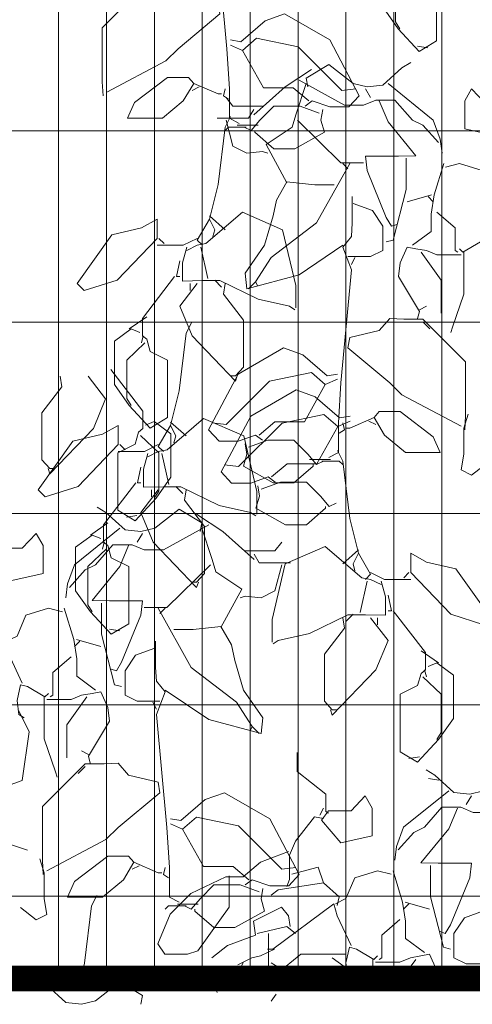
# Model space of a CAD drawing. Header units: millimetres. Extents: x 14400 to 93787, y -21104 to 39413.
# Tile 120 of 256: x 24893 to 24946, y 9744 to 9859. Entities that reach past the tile are written whole.
import ezdxf

# ---------------------------------------------------------------- set-up
doc = ezdxf.new("R2010")
doc.units = ezdxf.units.MM
doc.linetypes.add('HIDDEN', pattern=[9.525, 6.35, -3.175])
for name, color, linetype, lineweight in [('!MODUS_OPIS', 3, 'Continuous', 13), ('__MODUS_ŚCIANY', 2, 'Continuous', 35), ('_MODUS - zielen', 66, 'Continuous', 9), ('Hatch', 4, 'Continuous', 5)]:
    doc.layers.add(name, color=color, linetype=linetype, lineweight=lineweight)

msp = doc.modelspace()

# ---------------------------------------------------------------- hatches: boundary and pattern name
at = {"layer": 'Hatch', "ltscale": 2, "true_color": 0xc7c7c7}
h = msp.add_hatch(dxfattribs=at)
h.set_pattern_fill('GRATE', color=9, scale=7, angle=90)
h.paths.add_polyline_path([(24866.08516, 9993.23322), (25012.58516, 9993.23322), (25012.58516, 9747.23322), (24548.33412, 9747.23322), (24548.33412, 9824.23322), (24866.08516, 9824.23322)])

# ---------------------------------------------------------------- linework, layer by layer
at = {"layer": '!MODUS_OPIS', "linetype": 'HIDDEN', "ltscale": 2}
msp.add_lwpolyline([(25137.17444, 9747.23322), (24244.37684, 9747.23322)], dxfattribs=at)
at = {"layer": '__MODUS_ŚCIANY', "ltscale": 2, "const_width": 3}
msp.add_lwpolyline([(24476.35722, 9747.23322), (25137.17444, 9747.23322)], dxfattribs=at)
at = {"layer": '_MODUS - zielen', "transparency": 33554687, "elevation": 6681.00084}
for points in [[(24915.77931, 9876.86639), (24915.77931, 9873.83446), (24915.87977, 9872.21751), (24916.89054, 9871.00477), (24915.87977, 9868.37704), (24917.09251, 9855.23895), (24917.39599, 9850.59008), (24917.39599, 9847.15394), (24918.50736, 9846.54764)], [(24942.22955, 9872.5097), (24938.49046, 9867.65872), (24938.49046, 9865.63743), (24938.99591, 9865.23323), (24939.39985, 9863.81838), (24941.42061, 9862.80774), (24941.42061, 9856.13771), (24939.39985, 9854.92483), (24936.9741, 9857.55255), (24935.25577, 9859.97804), (24935.25577, 9865.03099), (24937.17607, 9866.4461), (24938.18698, 9866.04164)], [(24938.79289, 9864.82902), (24936.67062, 9862.80774), (24936.67062, 9858.36096), (24937.17607, 9857.55255)], [(24902.74221, 9849.78154), (24902.64069, 9851.39862), (24902.64069, 9857.66444), (24907.59266, 9862.61654), (24909.81644, 9862.61654), (24911.43326, 9862.71752), (24912.64613, 9861.30268), (24916.08266, 9860.49427), (24916.28463, 9859.28152), (24911.43326, 9855.23895), (24910.01841, 9853.82411), (24903.14614, 9850.18587)], [(24926.18856, 9848.56879), (24926.99644, 9849.17523), (24929.01825, 9848.46781), (24931.24204, 9848.46781), (24932.45386, 9849.78154), (24929.01825, 9856.2496), (24923.7628, 9859.28152), (24921.53902, 9858.47298), (24918.70933, 9856.04749), (24917.49751, 9856.2496)], [(24918.91235, 9855.03685), (24920.52917, 9856.4517), (24925.37962, 9855.44106), (24930.4331, 9850.38797), (24932.04992, 9850.59008)], [(24917.49751, 9855.64329), (24918.91235, 9855.03685), (24921.33705, 9850.69119), (24924.77371, 9850.69119), (24926.5925, 9849.17523)], [(24939.19788, 9855.53127), (24940.41076, 9855.32904)], [(24938.41712, 9853.62187), (24937.40622, 9853.01543), (24935.18243, 9850.99428), (24933.36365, 9850.79218), (24931.74683, 9851.19638), (24928.91727, 9853.41977), (24926.28954, 9851.80269), (24926.49151, 9850.79218)], [(24913.25204, 9851.19638), (24912.04022, 9849.17523), (24909.61447, 9847.15394), (24905.5719, 9847.15394), (24906.37978, 9848.97313), (24910.22038, 9851.90394), (24912.64613, 9851.90394), (24913.25204, 9851.19638)], [(24926.89545, 9852.81333), (24923.86379, 9850.79218), (24920.22516, 9847.55815)], [(24913.85901, 9850.79218), (24913.05007, 9850.38797)], [(24913.25204, 9851.19638), (24916.08266, 9849.98364), (24916.4866, 9849.98364)], [(24926.28954, 9851.19638), (24925.07667, 9847.55815), (24924.67273, 9846.1433), (24921.64001, 9844.12202), (24924.06576, 9839.67524)], [(24925.48061, 9851.60059), (24930.73605, 9848.66978), (24932.95971, 9848.66978), (24934.37455, 9849.27621), (24936.59728, 9849.27621), (24938.61909, 9846.95171), (24939.83197, 9846.3454), (24941.65076, 9844.32412)], [(24935.7894, 9851.19638), (24941.04485, 9846.95171), (24941.85273, 9844.72832), (24942.0547, 9843.11137)], [(24916.89054, 9850.59008), (24916.68857, 9849.78154), (24917.29448, 9849.37733)], [(24921.23607, 9848.56879), (24917.80046, 9848.56879), (24916.99153, 9849.57943)], [(24933.16168, 9850.58994), (24933.76759, 9849.57943)], [(24949.7359, 9848.87188), (24947.10817, 9848.87188), (24945.49136, 9850.58994), (24944.68242, 9849.1751), (24944.68242, 9845.9412), (24948.32105, 9845.13266), (24950.54378, 9847.76025), (24949.7359, 9848.87188)], [(24927.80538, 9847.76038), (24925.58159, 9848.56879), (24922.54993, 9848.56879), (24920.93311, 9846.95184), (24919.9222, 9845.7391), (24919.11432, 9846.1433)], [(24934.77849, 9849.1751), (24935.7894, 9846.74961), (24939.02303, 9842.80816), (24937.00228, 9842.75766), (24933.16168, 9842.75766), (24933.36365, 9841.09009), (24935.58743, 9835.63294), (24936.19334, 9834.62229), (24936.79925, 9834.8244)], [(24917.49751, 9847.35605), (24916.89054, 9846.1433), (24916.08266, 9839.47327), (24915.07189, 9835.4307), (24915.6778, 9834.21796), (24915.47583, 9833.40942)], [(24920.22516, 9848.16446), (24919.61925, 9847.15394), (24916.58759, 9847.15394), (24915.98062, 9847.15394)], [(24928.20932, 9848.16459), (24928.00735, 9846.95184), (24928.41129, 9845.537), (24924.97568, 9843.6167), (24922.54993, 9843.6167), (24920.3272, 9845.537), (24920.3272, 9845.7391)], [(24919.31629, 9846.1433), (24917.29448, 9846.1433), (24916.89054, 9845.7391)], [(24916.99153, 9846.95171), (24917.80046, 9843.91978), (24919.41728, 9843.11137), (24921.23607, 9843.31348), (24921.84303, 9843.11137)], [(24918.30539, 9846.3454), (24920.73114, 9846.3454)], [(24925.27864, 9846.95171), (24930.33211, 9841.99975), (24932.95971, 9841.99975)], [(24931.34196, 9841.89863), (24927.50242, 9835.0265), (24922.24697, 9830.98406), (24920.42819, 9828.15423), (24920.63016, 9827.75003)], [(24930.53408, 9841.89863), (24931.13999, 9841.29219)], [(24937.91167, 9842.50494), (24937.91167, 9838.86683), (24936.39531, 9833.00521), (24935.58743, 9832.80311)], [(24942.25667, 9841.89863), (24941.1453, 9838.26053), (24940.79212, 9836.03714), (24940.79212, 9834.01585), (24938.61909, 9832.39891)], [(24942.45969, 9841.49429), (24944.07651, 9841.89863), (24946.70423, 9841.09009), (24947.71408, 9838.66473), (24948.92696, 9838.05843)], [(24930.53408, 9832.39891), (24925.48061, 9828.96277), (24919.41728, 9827.34569), (24919.21531, 9829.16488), (24921.43804, 9832.39891), (24922.44894, 9835.83504), (24922.85288, 9837.65409), (24924.06576, 9839.77636), (24927.30045, 9839.42265), (24929.52318, 9839.42265)], [(24931.64532, 9838.05843), (24931.64532, 9835.0265), (24931.54486, 9833.40955), (24930.53408, 9832.1968), (24931.54486, 9829.56908), (24930.33211, 9816.43099), (24930.02863, 9811.78211), (24930.02863, 9808.34598), (24928.91727, 9807.73968)], [(24940.84182, 9838.26053), (24938.01213, 9837.45199)], [(24940.43788, 9838.05843), (24941.04485, 9837.45199)], [(24931.74683, 9837.24988), (24933.96956, 9836.44134), (24935.18243, 9834.62229), (24935.18243, 9831.79247), (24933.76759, 9831.08504), (24931.13999, 9831.08504)], [(24925.0772, 9825.12244), (24925.0772, 9827.7499), (24923.56084, 9834.21796), (24918.91235, 9836.23924), (24914.66689, 9832.60101), (24913.65704, 9832.39877), (24912.44416, 9831.79247)], [(24915.07189, 9835.83491), (24916.89054, 9834.21796)], [(24941.44879, 9836.23924), (24943.57106, 9834.42019), (24943.57106, 9831.79247), (24943.87454, 9831.59037)], [(24909.0075, 9833.20731), (24904.35902, 9828.35634), (24900.51842, 9827.14372), (24899.71054, 9827.95213), (24903.75311, 9833.61152), (24907.18872, 9834.42006), (24909.0075, 9835.4307), (24909.0075, 9833.20731)], [(24915.07189, 9835.4307), (24913.65704, 9833.00521), (24914.26295, 9832.39877)], [(24913.65704, 9833.20731), (24912.04022, 9832.39877), (24909.0075, 9832.39877)], [(24909.21053, 9833.20731), (24909.81644, 9832.60101)], [(24946.9062, 9829.16488), (24947.51211, 9829.56908), (24947.71408, 9831.18616), (24947.31014, 9833.00521), (24946.50121, 9832.80311), (24944.48045, 9831.59037), (24944.07651, 9831.9947)], [(24912.44416, 9832.19667), (24911.93871, 9830.37762), (24911.93871, 9828.25535), (24914.26295, 9828.30584), (24916.28463, 9828.30584), (24920.73114, 9826.13308), (24924.36977, 9825.32441), (24924.97568, 9824.9202)], [(24914.06098, 9832.19667), (24914.86992, 9828.55857)], [(24944.27848, 9831.28715), (24941.44879, 9831.28715), (24940.23591, 9831.79247), (24939.02303, 9831.9947), (24938.01213, 9832.1968), (24937.20425, 9830.37762), (24937.00228, 9828.76067), (24939.42697, 9824.7181), (24939.225, 9823.90956)], [(24939.62894, 9831.59037), (24941.95424, 9828.35634), (24941.95424, 9824.516)], [(24944.58196, 9831.59037), (24944.58196, 9826.73939), (24943.26757, 9822.89905), (24943.0656, 9822.29261)], [(24911.63523, 9830.57959), (24911.23129, 9828.76054), (24911.63523, 9828.76054)], [(24931.9488, 9830.98406), (24931.54486, 9830.17552)], [(24911.02932, 9828.76054), (24907.29023, 9823.90956), (24907.29023, 9821.88828), (24907.79568, 9821.48407), (24908.19962, 9820.06922), (24910.22038, 9819.05858), (24910.22038, 9812.38855), (24908.19962, 9811.17568), (24905.77387, 9813.8034), (24904.05554, 9816.22889), (24904.05554, 9821.28184), (24905.97584, 9822.69695), (24906.98675, 9822.29248)], [(24913.65704, 9827.95213), (24911.63523, 9825.32441), (24913.05007, 9821.88828), (24918.10342, 9816.63309), (24918.30539, 9817.23953)], [(24912.8481, 9827.95213), (24912.8481, 9827.14372)], [(24915.6778, 9828.35634), (24916.4866, 9827.54793)], [(24916.89054, 9827.95213), (24916.68857, 9826.73925), (24919.01281, 9823.70759), (24919.01281, 9818.25017), (24918.10342, 9817.23953), (24917.49751, 9817.23953)], [(24920.42819, 9828.15423), (24919.61925, 9827.34569)], [(24939.42697, 9824.9202), (24940.23591, 9825.32454)], [(24907.79568, 9824.1118), (24905.77387, 9822.69695)], [(24912.9786, 9823.39615), (24912.37163, 9822.18341), (24911.56375, 9815.51338), (24910.55298, 9811.4708), (24911.15889, 9810.25806), (24910.95692, 9809.44952)], [(24944.68242, 9810.97357), (24944.78393, 9812.59065), (24944.78393, 9818.85648), (24939.83197, 9823.80858), (24937.60819, 9823.80858), (24935.99137, 9823.90956), (24934.77849, 9822.49471), (24931.34196, 9821.68631), (24931.13999, 9820.47356), (24935.99137, 9816.43099), (24937.40622, 9815.01614), (24944.27848, 9811.37791)], [(24939.83197, 9823.50536), (24940.63985, 9822.69682)], [(24907.59266, 9821.07987), (24905.47038, 9819.05858), (24905.47038, 9814.61181), (24905.97584, 9813.8034)], [(24907.39069, 9821.88828), (24907.18872, 9821.07987)], [(24921.23607, 9809.76083), (24920.42819, 9810.36727), (24918.40637, 9809.65984), (24916.18259, 9809.65984), (24914.97077, 9810.97357), (24918.40637, 9817.44163), (24923.66182, 9820.47356), (24925.8856, 9819.66502), (24928.7153, 9817.23953), (24929.92712, 9817.44163)], [(24903.61998, 9817.99244), (24907.35907, 9813.14146), (24907.35907, 9811.12018), (24906.85361, 9810.71597), (24906.44967, 9809.30113), (24904.42892, 9808.29048), (24904.42892, 9801.62045), (24906.44967, 9800.40758), (24908.87543, 9803.0353), (24910.59376, 9805.46079), (24910.59376, 9810.51374), (24908.67346, 9811.92885), (24907.66255, 9811.52438)], [(24928.51227, 9816.22889), (24926.89545, 9817.64374), (24922.045, 9816.63309), (24916.99153, 9811.58001), (24915.37471, 9811.78211)], [(24897.75875, 9817.18403), (24897.96072, 9815.97116), (24895.63648, 9812.93949), (24895.63648, 9807.48208), (24896.54588, 9806.47143), (24897.15179, 9806.47143)], [(24900.99226, 9817.18403), (24903.01407, 9814.55631), (24901.59922, 9811.12018), (24896.54588, 9805.865), (24896.34391, 9806.47143)], [(24929.92712, 9816.83533), (24928.51227, 9816.22889), (24926.08757, 9811.88323), (24922.65091, 9811.88323), (24920.83213, 9810.36727)], [(24922.68857, 9804.88366), (24921.88069, 9805.4901), (24919.85888, 9804.78268), (24917.63509, 9804.78268), (24916.42327, 9806.09641), (24919.85888, 9812.56447), (24925.11432, 9815.5964), (24927.33811, 9814.78785), (24930.1678, 9812.36237), (24931.37962, 9812.56447)], [(24934.17258, 9812.38842), (24935.3844, 9810.36727), (24937.81016, 9808.34598), (24941.85273, 9808.34598), (24941.04485, 9810.16516), (24937.20425, 9813.09598), (24934.77849, 9813.09598), (24934.17258, 9812.38842)], [(24920.55829, 9801.16254), (24920.55829, 9803.79), (24919.04193, 9810.25806), (24914.39345, 9812.27935), (24910.14798, 9808.64111), (24909.13813, 9808.43888), (24907.92526, 9807.83257)], [(24910.55298, 9811.87501), (24912.37163, 9810.25806)], [(24929.96477, 9811.35172), (24928.34796, 9812.76657), (24923.49751, 9811.75593), (24918.44403, 9806.70285), (24916.82721, 9806.90495)], [(24931.37962, 9811.95816), (24929.96477, 9811.35172), (24927.54008, 9807.00606), (24924.10342, 9807.00606), (24922.28463, 9805.4901)], [(24930.53408, 9811.78211), (24930.73605, 9810.97357), (24930.13014, 9810.56937)], [(24934.17258, 9812.38842), (24931.34196, 9811.17568), (24930.93802, 9811.17568)], [(24933.56562, 9811.98422), (24934.37455, 9811.58001)], [(24945.08636, 9812.79276), (24944.58196, 9811.17568), (24944.58196, 9808.14388), (24944.27848, 9806.3247), (24945.49136, 9805.71839), (24947.31014, 9807.13324)], [(24904.4886, 9809.24742), (24899.84012, 9804.39644), (24895.99951, 9803.18383), (24895.19164, 9803.99223), (24899.23421, 9809.65162), (24902.66981, 9810.46016), (24904.4886, 9811.4708), (24904.4886, 9809.24742)], [(24910.55298, 9811.4708), (24909.13813, 9809.04532), (24909.74404, 9808.43888)], [(24907.05664, 9810.31177), (24909.17891, 9808.29048), (24909.17891, 9803.84371), (24908.67346, 9803.0353)], [(24919.61925, 9808.95242), (24921.84303, 9809.76083), (24924.8747, 9809.76083), (24926.49151, 9808.14388), (24927.50242, 9806.93113), (24928.3103, 9807.33534)], [(24909.13813, 9809.24742), (24907.52132, 9808.43888), (24904.4886, 9808.43888)], [(24904.69162, 9809.24742), (24905.29753, 9808.64111)], [(24919.21531, 9809.35662), (24919.41728, 9808.14388), (24919.01334, 9806.72903), (24922.44894, 9804.80873), (24924.8747, 9804.80873), (24927.09742, 9806.72903), (24927.09742, 9806.93113)], [(24929.92712, 9808.54808), (24930.53408, 9807.33534), (24931.34196, 9800.66531), (24932.35274, 9796.62274), (24931.74683, 9795.40999), (24931.9488, 9794.60145)], [(24907.92526, 9808.23677), (24907.4198, 9806.41772), (24907.4198, 9804.29545), (24909.74404, 9804.34595), (24911.76572, 9804.34595), (24916.21224, 9802.17318), (24919.85087, 9801.36451), (24920.45678, 9800.96031)], [(24909.54207, 9808.23677), (24910.35101, 9804.59867)], [(24929.11924, 9807.53744), (24926.69348, 9807.53744)], [(24928.10833, 9807.33534), (24930.13014, 9807.33534), (24930.53408, 9806.93113)], [(24907.11632, 9806.61969), (24906.71238, 9804.80064), (24907.11632, 9804.80064)], [(24921.07175, 9804.07525), (24923.29554, 9804.88366), (24926.3272, 9804.88366), (24927.94402, 9803.26671), (24928.95492, 9802.05397), (24929.7628, 9802.45817)], [(24906.51041, 9804.80064), (24902.77132, 9799.94966), (24902.77132, 9797.92838), (24903.27678, 9797.52417), (24903.68072, 9796.10933), (24905.70147, 9795.09868), (24905.70147, 9788.42866), (24903.68072, 9787.21578), (24901.25496, 9789.8435), (24899.53663, 9792.26899), (24899.53663, 9797.32194), (24901.45693, 9798.73705), (24902.46784, 9798.33258)], [(24909.13813, 9803.99223), (24907.11632, 9801.36451), (24908.53117, 9797.92838), (24913.58451, 9792.6732), (24913.78648, 9793.27963)], [(24908.3292, 9803.99223), (24908.3292, 9803.18383)], [(24911.15889, 9804.39644), (24911.96769, 9803.58803)], [(24912.37163, 9803.99223), (24912.16966, 9802.77936), (24914.4939, 9799.74769), (24914.4939, 9794.29028), (24913.58451, 9793.27963), (24912.9786, 9793.27963)], [(24920.66781, 9804.47946), (24920.86978, 9803.26671), (24920.46584, 9801.85187), (24923.90145, 9799.93157), (24926.3272, 9799.93157), (24928.54993, 9801.85187), (24928.54993, 9802.05397)], [(24902.05167, 9801.96996), (24903.06257, 9801.36352), (24905.28636, 9799.34237), (24907.10514, 9799.14026), (24908.72196, 9799.54447), (24911.55152, 9801.76786), (24914.17925, 9800.15077), (24913.97728, 9799.14026)], [(24906.65164, 9801.01402), (24905.43877, 9800.81178)], [(24913.57334, 9801.16142), (24916.605, 9799.14026), (24920.24363, 9795.90623)], [(24904.67939, 9799.54447), (24899.42394, 9795.2998), (24898.61606, 9793.07641), (24898.41409, 9791.45946)], [(24914.98818, 9799.94867), (24909.73274, 9797.01786), (24907.50908, 9797.01786), (24906.09424, 9797.6243), (24903.87151, 9797.6243), (24901.8497, 9795.2998), (24900.63682, 9794.69349), (24898.81803, 9792.6722)], [(24903.27678, 9800.1519), (24901.25496, 9798.73705)], [(24914.17925, 9799.54447), (24915.39212, 9795.90623), (24915.79606, 9794.49139), (24918.82878, 9792.4701), (24916.40303, 9788.02333)], [(24890.73289, 9797.21996), (24893.36062, 9797.21996), (24894.97743, 9798.93803), (24895.78637, 9797.52318), (24895.78637, 9794.28928), (24892.14774, 9793.48074), (24889.92501, 9796.10834), (24890.73289, 9797.21996)], [(24907.30711, 9798.93803), (24906.7012, 9797.92752)], [(24903.07375, 9797.11997), (24900.95148, 9795.09868), (24900.95148, 9790.65191), (24901.45693, 9789.8435)], [(24905.6903, 9797.52318), (24904.67939, 9795.09769), (24901.44576, 9791.15624), (24903.46651, 9791.10575), (24907.30711, 9791.10575), (24907.10514, 9789.43817), (24904.88136, 9783.98102), (24904.27545, 9782.97038), (24903.66954, 9783.17248)], [(24902.87178, 9797.92838), (24902.66981, 9797.11997)], [(24919.23272, 9796.91688), (24922.66833, 9796.91688), (24923.47726, 9797.92752)], [(24922.34743, 9786.31447), (24922.34743, 9788.94193), (24923.86379, 9795.40999), (24928.51227, 9797.43128), (24932.75774, 9793.79305), (24933.76759, 9793.59081), (24934.98046, 9792.9845)], [(24932.35274, 9797.02694), (24930.53408, 9795.40999)], [(24920.24363, 9796.51254), (24920.84954, 9795.50203), (24923.8812, 9795.50203), (24924.48817, 9795.50203)], [(24932.35274, 9796.62274), (24933.76759, 9794.19725), (24933.16168, 9793.59081)], [(24938.41712, 9794.39935), (24943.0656, 9789.54837), (24946.9062, 9788.33576), (24947.71408, 9789.14417), (24943.67151, 9794.80356), (24940.23591, 9795.6121), (24938.41712, 9796.62274), (24938.41712, 9794.39935)], [(24915.19015, 9795.2998), (24910.13668, 9790.34783), (24907.50908, 9790.34783)], [(24923.47726, 9795.2998), (24922.66833, 9792.26787), (24921.05151, 9791.45946), (24919.23272, 9791.66156), (24918.62576, 9791.45946)], [(24933.76759, 9794.39935), (24935.3844, 9793.59081), (24938.41712, 9793.59081)], [(24938.2141, 9794.39935), (24937.60819, 9793.79305)], [(24934.98046, 9793.38871), (24935.48592, 9791.56966), (24935.48592, 9789.44739), (24933.16168, 9789.49788), (24931.13999, 9789.49788), (24926.69348, 9787.32512), (24923.05485, 9786.51644), (24922.44894, 9786.11224)], [(24933.36365, 9793.38871), (24932.55471, 9789.75061)], [(24935.7894, 9791.77163), (24936.19334, 9789.95258), (24935.7894, 9789.95258)], [(24898.0091, 9789.84238), (24896.39228, 9790.24671), (24893.76456, 9789.43817), (24892.75471, 9787.01282), (24891.54183, 9786.40651)], [(24898.21212, 9790.24671), (24899.32349, 9786.60861), (24899.67667, 9784.38522), (24899.67667, 9782.36394), (24901.8497, 9780.74699)], [(24902.55712, 9790.85302), (24902.55712, 9787.21492), (24904.07348, 9781.3533), (24904.88136, 9781.1512)], [(24909.12683, 9790.24671), (24912.96637, 9783.37458), (24918.22182, 9779.33214), (24920.0406, 9776.50232), (24919.83863, 9776.09811)], [(24909.93471, 9790.24671), (24909.3288, 9789.64028)], [(24930.53408, 9789.14417), (24930.73605, 9787.93129), (24928.41181, 9784.89963), (24928.41181, 9779.44221), (24929.32121, 9778.43157), (24929.92712, 9778.43157)], [(24933.76759, 9789.14417), (24935.7894, 9786.51644), (24934.37455, 9783.08031), (24929.32121, 9777.82513), (24929.11924, 9778.43157)], [(24931.74683, 9789.54837), (24930.93802, 9788.73996)], [(24934.57652, 9789.14417), (24934.57652, 9788.33576)], [(24936.39531, 9789.95258), (24940.1344, 9785.1016), (24940.1344, 9783.08031), (24939.62894, 9782.67611), (24939.225, 9781.26126), (24937.20425, 9780.25062), (24937.20425, 9773.58059), (24939.225, 9772.36771), (24941.65076, 9774.99544), (24943.36909, 9777.42093), (24943.36909, 9782.47387), (24941.44879, 9783.88899), (24940.43788, 9783.48452)], [(24903.47875, 9787.82222), (24904.69162, 9787.61998)], [(24909.93471, 9780.74699), (24914.98818, 9777.31086), (24921.05151, 9775.69378), (24921.25348, 9777.51296), (24919.03075, 9780.74699), (24918.01985, 9784.18312), (24917.61591, 9786.00217), (24916.40303, 9788.12444), (24913.16834, 9787.77073), (24910.94561, 9787.77073)], [(24899.62697, 9786.60861), (24902.45666, 9785.80007)], [(24893.36062, 9781.55553), (24891.7438, 9784.99153), (24891.33986, 9786.40651), (24884.26457, 9781.1512), (24883.65866, 9781.1512)], [(24900.03091, 9786.40651), (24899.42394, 9785.80007)], [(24908.72196, 9785.59797), (24906.49923, 9784.78943), (24905.28636, 9782.97038), (24905.28636, 9780.14055), (24906.7012, 9779.43313), (24909.3288, 9779.43313)], [(24908.82347, 9786.40651), (24908.82347, 9783.37458), (24908.92393, 9781.75763), (24909.93471, 9780.54489), (24908.92393, 9777.91717), (24910.13668, 9764.77908), (24910.44016, 9760.1302), (24910.44016, 9756.69407), (24911.55152, 9756.08776)], [(24899.02, 9784.58733), (24896.89773, 9782.76828), (24896.89773, 9780.14055), (24896.59425, 9779.93845)], [(24939.62894, 9785.30383), (24941.65076, 9783.88899)], [(24939.83197, 9782.2719), (24941.95424, 9780.25062), (24941.95424, 9775.80384), (24941.44879, 9774.99544)], [(24940.03394, 9783.08031), (24940.23591, 9782.2719)], [(24893.56259, 9777.51296), (24892.95668, 9777.91717), (24892.75471, 9779.53425), (24893.15865, 9781.3533), (24893.96758, 9781.1512), (24895.98834, 9779.93845), (24896.39228, 9780.34279)], [(24895.88683, 9779.93845), (24895.88683, 9775.08747), (24897.20122, 9771.24714), (24897.40319, 9770.6407)], [(24896.19031, 9779.63523), (24899.02, 9779.63523), (24900.23288, 9780.14055), (24901.44576, 9780.34279), (24902.45666, 9780.54489), (24903.26454, 9778.72571), (24903.46651, 9777.10876), (24901.04182, 9773.06619), (24901.24379, 9772.25765)], [(24900.83985, 9779.93845), (24898.51455, 9776.70442), (24898.51455, 9772.86408)], [(24908.51999, 9779.33214), (24908.92393, 9778.5236)], [(24892.95668, 9778.3215), (24894.16955, 9775.89588), (24893.36062, 9770.23649), (24890.53092, 9769.22585), (24886.08441, 9771.65134), (24886.69032, 9771.85344), (24887.09532, 9771.0449)], [(24920.0406, 9776.50232), (24920.84954, 9775.69378)], [(24901.04182, 9773.26829), (24900.23288, 9773.67262)], [(24925.25139, 9773.4999), (24925.25139, 9771.27651), (24928.58548, 9768.64892), (24928.58548, 9766.62763), (24928.88896, 9766.42553)], [(24939.42697, 9772.97415), (24938.2141, 9772.77192)], [(24895.78637, 9759.32166), (24895.68486, 9760.93874), (24895.68486, 9767.20456), (24900.63682, 9772.15666), (24902.8606, 9772.15666), (24904.47742, 9772.25765), (24905.6903, 9770.8428), (24909.12683, 9770.03439), (24909.3288, 9768.82165), (24904.47742, 9764.77908), (24903.06257, 9763.36423), (24896.19031, 9759.72599)], [(24900.63682, 9771.85344), (24899.82894, 9771.0449)], [(24940.20773, 9771.47861), (24941.21864, 9770.87218), (24943.44243, 9768.85102), (24945.26121, 9768.64892), (24946.87803, 9769.05312), (24949.70759, 9771.27651), (24952.33531, 9769.65943), (24952.13334, 9768.64892)], [(24953.14425, 9769.45733), (24947.8888, 9766.52652), (24945.66515, 9766.52652), (24944.2503, 9767.13296), (24942.02758, 9767.13296), (24940.00576, 9764.80845), (24938.79289, 9764.20215), (24936.9741, 9762.18086)], [(24940.47233, 9770.4859), (24941.68521, 9770.28366)], [(24919.23272, 9758.10891), (24920.0406, 9758.71535), (24922.06242, 9758.00793), (24924.2862, 9758.00793), (24925.49802, 9759.32166), (24922.06242, 9765.78972), (24916.80697, 9768.82165), (24914.58319, 9768.01311), (24911.75349, 9765.58762), (24910.54167, 9765.78972)], [(24928.88896, 9766.72862), (24931.51668, 9766.72862), (24933.1335, 9768.44669), (24933.94244, 9767.03184), (24933.94244, 9763.79794), (24930.30381, 9762.9894), (24928.08108, 9765.61699), (24928.88896, 9766.72862)], [(24942.83546, 9769.05312), (24937.58001, 9764.80845), (24936.77213, 9762.58506), (24936.57016, 9760.96812)], [(24945.46318, 9768.44669), (24944.85727, 9767.43618)], [(24911.95652, 9764.57697), (24913.57334, 9765.99182), (24918.42379, 9764.98118), (24923.47726, 9759.9281), (24925.09408, 9760.1302)], [(24928.28305, 9765.81909), (24927.27214, 9766.0212), (24925.04836, 9763.1915), (24924.34094, 9761.57442), (24924.34094, 9758.74473), (24924.03851, 9757.93619)], [(24928.28305, 9767.03184), (24927.87805, 9766.22343)], [(24943.84636, 9767.03184), (24942.83546, 9764.60635), (24939.60182, 9760.6649), (24941.62258, 9760.6144), (24945.46318, 9760.6144), (24945.26121, 9758.94683), (24943.03743, 9753.48968), (24942.43152, 9752.47903), (24941.82561, 9752.68114)], [(24910.54167, 9765.18341), (24911.95652, 9764.57697), (24914.38122, 9760.23132), (24917.81788, 9760.23132), (24919.63666, 9758.71535)], [(24893.96758, 9762.15148), (24891.54183, 9762.96002), (24889.92501, 9762.55569), (24888.91411, 9759.72599)], [(24906.29621, 9760.7365), (24905.08439, 9758.71535), (24902.65863, 9756.69407), (24898.61606, 9756.69407), (24899.42394, 9758.51325), (24903.26454, 9761.44406), (24905.6903, 9761.44406), (24906.29621, 9760.7365)], [(24924.24048, 9761.97876), (24921.00579, 9760.76601), (24918.98503, 9759.04795), (24916.96428, 9759.04795), (24912.92171, 9757.12778), (24910.49595, 9754.70242), (24909.0811, 9751.26629), (24909.88898, 9750.05355), (24912.51671, 9750.05355), (24913.72958, 9750.45775), (24917.36822, 9755.51083), (24917.36822, 9758.94683), (24917.36822, 9759.14893)], [(24895.38243, 9761.14084), (24895.88683, 9759.52376), (24895.88683, 9756.49196), (24896.19031, 9754.67278), (24894.97743, 9754.06647), (24893.15865, 9755.48132)], [(24906.90317, 9760.3323), (24906.09424, 9759.9281)], [(24906.29621, 9760.7365), (24909.12683, 9759.52376), (24909.53077, 9759.52376)], [(24940.71319, 9760.36168), (24940.71319, 9756.72358), (24942.22955, 9750.86195), (24943.03743, 9750.65985)], [(24909.93471, 9760.1302), (24909.73274, 9759.32166), (24910.33865, 9758.91745)], [(24924.64442, 9759.35103), (24927.67608, 9760.15958), (24928.28305, 9758.34052)], [(24936.16516, 9759.35103), (24934.54835, 9759.75537), (24931.92062, 9758.94683), (24930.91077, 9756.52147), (24929.6979, 9755.91517)], [(24936.36819, 9759.75537), (24937.47955, 9756.11727), (24937.83274, 9753.89388), (24937.83274, 9751.8726), (24940.00576, 9750.25565)], [(24920.84954, 9757.3005), (24918.62576, 9758.10891), (24915.59409, 9758.10891), (24913.97728, 9756.49196), (24912.96637, 9755.27922), (24912.15849, 9755.68342)], [(24929.89987, 9755.71293), (24930.10184, 9756.72358), (24928.28305, 9758.34052), (24923.0276, 9757.53198), (24922.21867, 9756.92568)], [(24902.00655, 9756.89617), (24901.39959, 9755.68342), (24900.59171, 9749.01339), (24900.1466, 9747.23322)], [(24921.25348, 9757.70471), (24921.05151, 9756.49196), (24921.45545, 9755.07712), (24918.01985, 9753.15682), (24915.59409, 9753.15682), (24913.37137, 9755.07712), (24913.37137, 9755.27922)], [(24912.36046, 9755.68342), (24910.33865, 9755.68342), (24909.93471, 9755.27922)], [(24911.34955, 9755.88553), (24913.77531, 9755.88553)], [(24931.51668, 9751.06419), (24929.89987, 9754.50019), (24929.49593, 9755.91517), (24922.42064, 9750.65985), (24921.81473, 9750.65985)], [(24938.18698, 9755.91517), (24937.58001, 9755.30873)], [(24937.78304, 9756.11727), (24940.61273, 9755.30873)], [(24924.44245, 9753.28744), (24924.24048, 9754.50019), (24923.43154, 9755.51083), (24920.19791, 9753.89388), (24920.39988, 9752.27693), (24917.16625, 9751.06419), (24915.3464, 9749.64921)], [(24946.87803, 9755.10663), (24944.6553, 9754.29809), (24943.44243, 9752.47903), (24943.44243, 9749.64921), (24944.85727, 9748.94179), (24947.48486, 9748.94179)], [(24937.17607, 9754.09598), (24935.0538, 9752.27693), (24935.0538, 9749.64921), (24934.75032, 9749.44711)], [(24925.04836, 9752.47903), (24924.03851, 9753.28744), (24920.60185, 9752.47903)], [(24921.91624, 9752.47903), (24921.91624, 9748.03226), (24922.42064, 9747.42582), (24922.62366, 9747.42582)], [(24922.62366, 9750.65985), (24921.00579, 9749.85144), (24919.99594, 9749.64921), (24918.37912, 9748.8408)], [(24930.91077, 9750.05355), (24928.68699, 9750.05355), (24925.65533, 9750.05355), (24922.92609, 9747.83016), (24922.92609, 9747.23322)], [(24931.71865, 9747.02162), (24931.11274, 9747.42582), (24930.91077, 9749.0429), (24931.31471, 9750.86195), (24932.12365, 9750.65985), (24934.14441, 9749.44711), (24934.54835, 9749.85144)], [(24934.34638, 9749.14389), (24937.17607, 9749.14389), (24938.38895, 9749.64921), (24939.60182, 9749.85144), (24940.61273, 9750.05355), (24941.42061, 9748.23436), (24941.54566, 9747.23322)], [(24918.98503, 9749.0429), (24918.58109, 9748.33548), (24916.15534, 9748.33548), (24915.54837, 9746.81952), (24915.95337, 9745.60677)], [(24922.21867, 9749.0429), (24923.22957, 9748.43646)], [(24929.2929, 9749.64921), (24930.70775, 9748.6387)], [(24934.04289, 9749.44711), (24934.04289, 9747.23322)], [(24938.99591, 9749.44711), (24937.40411, 9747.23322)], [(24931.11274, 9747.83016), (24931.41123, 9747.23322)], [(24895.18778, 9747.06893), (24896.19869, 9746.4625), (24898.42247, 9744.44134), (24900.24126, 9744.23924), (24901.85807, 9744.64345), (24904.68764, 9746.86683), (24907.31536, 9745.24975), (24907.11339, 9744.23924)], [(24895.45238, 9746.07622), (24896.66525, 9745.87398)], [(24922.82563, 9745.40454), (24922.21867, 9744.59613)]]:
    msp.add_lwpolyline(points, dxfattribs=at)

doc.saveas('drawing.dxf')
